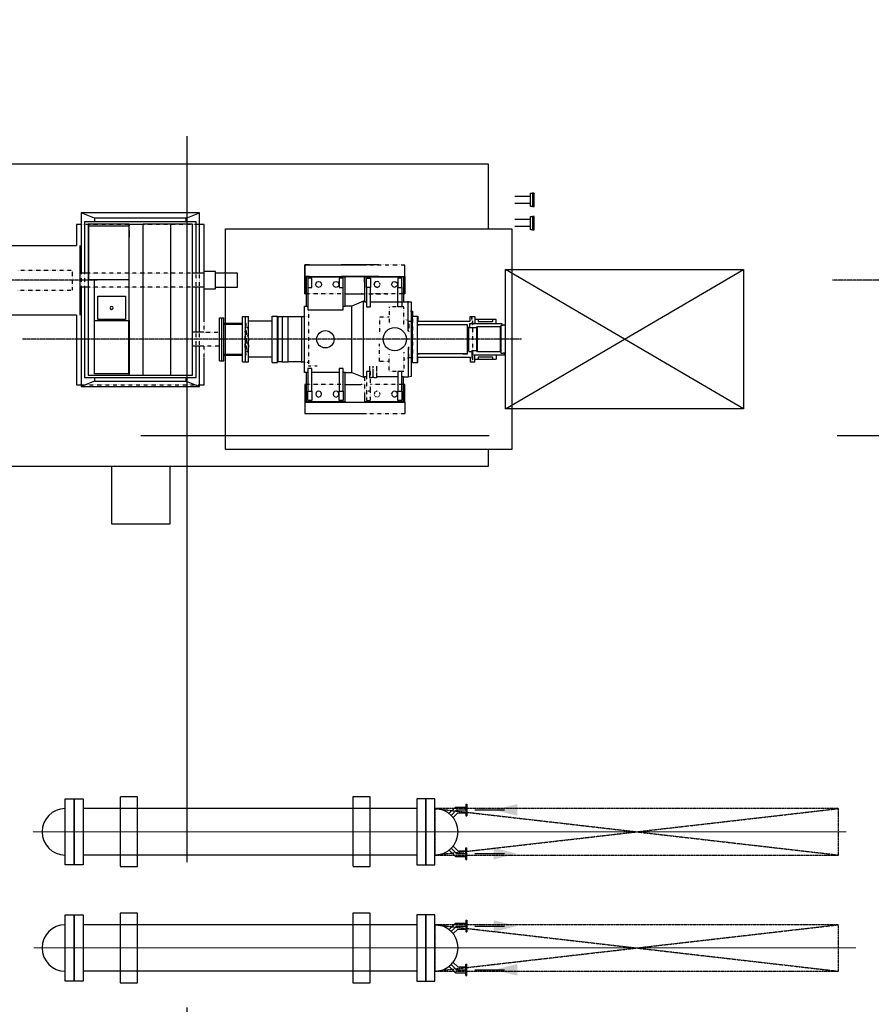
# Model space of a CAD drawing. Header units: inches. Extents: x -4968858 to -265257, y -220693 to 1871410.
# Tile 105 of 256: x -1926206 to -1918870, y 1139952 to 1148427. Entities that reach past the tile are written whole.
import ezdxf

# ---------------------------------------------------------------- set-up
doc = ezdxf.new("R2010")
doc.units = ezdxf.units.IN
doc.header["$MEASUREMENT"] = 0
for name, pattern in [('CENTER', [2, 1.25, -0.25, 0.25, -0.25]), ('CENTER2', [1.125, 0.75, -0.125, 0.125, -0.125]), ('CONTINOUS', [0]), ('GTCHAIN', [24, 16, -3.2, 1.6, -3.2]), ('GTDASH', [12, 8, -4]), ('GTDOT', [6, 1.6, -4.4]), ('HIDDEN', [0.375, 0.25, -0.125]), ('PHANTOM', [2.5, 1.25, -0.25, 0.25, -0.25, 0.25, -0.25])]:
    doc.linetypes.add(name, pattern=pattern)
for name, color, linetype in [('0-7-COL', 2, 'CENTER'), ('DIM', 2, 'Continuous'), ('EQP', 1, 'Continuous'), ('EQP0', 3, 'Continuous'), ('GRID', 8, 'Continuous'), ('grid-20m', 53, 'Continuous'), ('MECH_EQ', 6, 'Continuous'), ('PIPE RACK', 150, 'Continuous')]:
    doc.layers.add(name, color=color, linetype=linetype)
doc.layers.add('CEN', color=120, linetype='CENTER', lineweight=13)

# ---------------------------------------------------------------- blocks, each defined once
blk = doc.blocks.new('AA')
at = {"color": 0, "linetype": 'ByBlock'}
blk.add_solid([(0, 0), (-4, 1), (-4, -1)], dxfattribs=at)
blk = doc.blocks.new('BFP')
at = {"layer": '0-7-COL', "linetype": 'CENTER2', "ltscale": 2}
for p, q in [((71223.8, 128729.7), (75523.9, 128729.7)), ((63303, 128221.7), (68546.7, 128221.7)), ((74880.6, 128221.7), (76366.2, 128221.7))]:
    blk.add_line(p, q, dxfattribs=at)
at = {"layer": 'DIM', "color": 1}
blk.add_lwpolyline([(74252.8, 130321.7), (74752.8, 130321.7), (74752.8, 129821.7), (74252.8, 129821.7)], close=True, dxfattribs=at)
at = {"layer": 'DIM', "color": 1, "flags": 128}
for points in [[(79314.8, 127809.2), (81179.8, 127809.2), (81179.8, 128969.2), (79314.8, 128969.2), (79314.8, 129821.7), (71509.8, 129821.7), (71509.8, 129679.7)], [(71509.8, 127779.7), (71509.8, 127221.7), (77102.8, 127221.7), (77102.8, 127371.7), (78102.8, 127371.7), (78102.8, 127221.7), (79314.8, 127221.7), (79314.8, 127809.2)]]:
    blk.add_lwpolyline(points, dxfattribs=at)
blk.add_lwpolyline([(71308.3, 129679.7), (73774.8, 129679.7), (73774.8, 127779.7), (71308.3, 127779.7)], close=True, dxfattribs=at)
at = {"layer": 'EQP0', "linetype": 'GTDOT'}
for p, q in [((72561.1, 129369.7), (72230.8, 129369.7)), ((72230.8, 129369.7), (72230.8, 129367.5)), ((72535, 129256.7), (72525.8, 129256.7)), ((72525.8, 129256.7), (72525.8, 129176.7)), ((72446.6, 129214.2), (72443.3, 129201.7)), ((72443.3, 129201.7), (72446.6, 129189.2)), ((72455.8, 129223.4), (72446.6, 129214.2)), ((72468.3, 129226.7), (72455.8, 129223.4)), ((72455.8, 129180), (72468.3, 129176.7)), ((72480.8, 129223.4), (72468.3, 129226.7)), ((72468.3, 129176.7), (72480.8, 129180)), ((72489.8, 129214.5), (72480.8, 129223.4)), ((72480.8, 129180), (72490, 129189.2)), ((72493.3, 129201.7), (72490, 129214.2)), ((72490, 129189.2), (72493.3, 129201.7)), ((72525.8, 129176.7), (72560.8, 129176.7)), ((72525.8, 129176.7), (72525.8, 129007.8)), ((72560.8, 129176.7), (72560.8, 129229.8)), ((72560.8, 129071.9), (72560.8, 129176.7)), ((72575.8, 129079.9), (72575.8, 129221.8)), ((72240.8, 129119.7), (72525.8, 129119.7)), ((72561.1, 129119.7), (72609.1, 129119.7)), ((72744.8, 129119.7), (73079.8, 129119.7)), ((75017.8, 129122.7), (73997.8, 129122.7)), ((72238.3, 128841.7), (72238.3, 129007.7)), ((72238.3, 129007.7), (72365.3, 129007.7)), ((72365.3, 129007.7), (72365.3, 128857.1)), ((72525.8, 129007.8), (72534.8, 129007.8)), ((71642.8, 128924.7), (71642.8, 128854.7)), ((71652.8, 128854.7), (71652.8, 128924.7)), ((72365.3, 128921.2), (72447.3, 128921.2)), ((72447.3, 128921.2), (72447.3, 128768)), ((73058.8, 128959.7), (72984.8, 128959.7)), ((73058.8, 128477.7), (73058.8, 128959.7)), ((73060.3, 128928.2), (73058.8, 128931.7)), ((73063.8, 128926.7), (73060.3, 128928.2)), ((73094.8, 128926.7), (73063.8, 128926.7)), ((71642.8, 128854.7), (71642.8, 128534.7)), ((71642.8, 128854.7), (71652.8, 128854.7)), ((72164.3, 128529.7), (72164.3, 128886.7)), ((72194.3, 128886.7), (72175.3, 128886.7)), ((72238.3, 128904.9), (72194.3, 128886.7)), ((72194.3, 128886.7), (72194.3, 128791)), ((73325.8, 128861.7), (73326.8, 128861.7)), ((73326.8, 128861.7), (73326.8, 128597.7)), ((73592.8, 128834.7), (73578.8, 128834.7)), ((73578.8, 128834.7), (73578.8, 128624.7)), ((73588.7, 128830.2), (73588.7, 128827.5)), ((73596.8, 128835.7), (73592.8, 128835.7)), ((73592.8, 128835.7), (73592.8, 128623.7)), ((73601.8, 128865.7), (73596.8, 128865.7)), ((73596.8, 128865.7), (73596.8, 128833.2)), ((73596.8, 128833.2), (73601.8, 128833.2)), ((73957.7, 128889.7), (73957.7, 128789.7)), ((73578.8, 128804.7), (73574.8, 128804.7)), ((73574.8, 128797.3), (73574.8, 128804.7)), ((73574.8, 128729.7), (73574.8, 128796.9)), ((73588.7, 128766.3), (73588.7, 128758.7)), ((73601.8, 128800.7), (73603.7, 128800.7)), ((73603.7, 128800.7), (73603.7, 128658.7)), ((73825.8, 128789.7), (73961.8, 128789.7)), ((73997.8, 128789.7), (73997.8, 128669.7)), ((74027.8, 128789.7), (74027.8, 128669.7)), ((72194.3, 128572.7), (72194.3, 128668.4)), ((72447.3, 128538.2), (72447.3, 128691.4)), ((73574.8, 128729.7), (73574.8, 128654.7)), ((73574.8, 128654.7), (73578.8, 128654.7)), ((73588.7, 128700.8), (73588.7, 128693.1)), ((73603.7, 128658.7), (73601.8, 128658.7)), ((73961.8, 128669.7), (73825.8, 128669.7)), ((73957.7, 128669.7), (73957.7, 128569.7)), ((71642.8, 128604.7), (71671.8, 128604.7)), ((71652.8, 128595.7), (71652.8, 128534.7)), ((72194.3, 128572.7), (72175.3, 128572.7)), ((72238.3, 128554.5), (72194.3, 128572.7)), ((72238.3, 128617.7), (72238.3, 128451.7)), ((72365.3, 128451.7), (72365.3, 128602.3)), ((73326.8, 128597.7), (73325.8, 128597.7)), ((73592.8, 128624.7), (73578.8, 128624.7)), ((73588.7, 128632), (73588.7, 128629.3)), ((73596.8, 128623.7), (73592.8, 128623.7)), ((73601.8, 128626.2), (73596.8, 128626.2)), ((73596.8, 128626.2), (73596.8, 128593.7)), ((73596.8, 128593.7), (73601.8, 128593.7)), ((72179.8, 128486.7), (72175.3, 128486.7)), ((72365.3, 128538.2), (72447.3, 128538.2)), ((73058.8, 128527.7), (73060.3, 128531.2)), ((73060.3, 128531.2), (73063.8, 128532.7)), ((73063.8, 128532.7), (73094.8, 128532.7)), ((72238.3, 128451.7), (72365.3, 128451.7)), ((72240.8, 128339.7), (72525.8, 128339.7)), ((72575.8, 128339.7), (72372.5, 128339.7)), ((72561.1, 128339.7), (72609.1, 128339.7)), ((72744.8, 128339.7), (73079.8, 128339.7)), ((72443.3, 128257.8), (72446.6, 128270.3)), ((72446.6, 128270.2), (72443.3, 128257.7)), ((72446.6, 128245.2), (72443.3, 128257.8)), ((72443.3, 128257.7), (72446.6, 128245.2)), ((72452.8, 128276.4), (72446.6, 128270.2)), ((72446.6, 128245.2), (72452.8, 128239.1)), ((72455.8, 128236.1), (72446.6, 128245.2)), ((72455.8, 128279.4), (72468.3, 128282.7)), ((72468.3, 128232.8), (72455.8, 128236.1)), ((72468.3, 128282.7), (72480.8, 128279.4)), ((72480.8, 128236.1), (72468.3, 128232.8)), ((72480.8, 128279.4), (72490, 128270.3)), ((72489.8, 128245), (72480.8, 128236.1)), ((72490, 128270.3), (72493.3, 128257.8)), ((72493.3, 128257.8), (72490, 128245.2)), ((72525.8, 128202.8), (72525.8, 128282.7)), ((72525.8, 128282.7), (72560.8, 128282.7)), ((72560.8, 128282.7), (72560.8, 128229.6)), ((73997.8, 128281.7), (73997.8, 128161.7)), ((74027.8, 128281.7), (74027.8, 128161.7)), ((74057.8, 128281.7), (74957.8, 128281.7)), ((74987.8, 128161.7), (74987.8, 128281.7)), ((75017.8, 128161.7), (75017.8, 128281.7)), ((75570.1, 128306.7), (75091.6, 128306.7)), ((75091.6, 128306.7), (75091.6, 128136.7)), ((72535, 128202.8), (72525.8, 128202.8)), ((74057.8, 128161.7), (74957.8, 128161.7)), ((72561.1, 128089.7), (72230.8, 128089.7)), ((75091.6, 128136.7), (75570.1, 128136.7)), ((73997.8, 127742.7), (75017.8, 127742.7))]:
    blk.add_line(p, q, dxfattribs=at)
at = {"layer": 'EQP0'}
for p, q in [((72230.8, 129269.7), (72230.8, 129367.5)), ((73090.8, 129369.7), (72561.1, 129369.7)), ((73090.8, 129269.7), (73090.8, 129369.7)), ((72561.1, 129269.7), (72230.8, 129269.7)), ((72230.8, 129269.7), (72230.8, 129119.7)), ((72561.1, 129266.7), (72240.8, 129266.7)), ((72240.8, 129266.7), (72240.8, 129051.8)), ((72255.8, 129176.7), (72255.8, 129256.7)), ((72255.8, 129256.7), (72290.8, 129256.7)), ((72290.8, 129256.7), (72290.8, 129176.7)), ((72560.8, 129256.7), (72535, 129256.7)), ((72560.8, 129229.8), (72560.8, 129256.7)), ((73090.8, 129269.7), (72561.1, 129269.7)), ((72575.8, 129266.7), (72561.1, 129266.7)), ((72575.8, 129221.8), (72575.8, 129266.7)), ((73079.8, 129266.7), (72744.8, 129266.7)), ((72744.8, 129266.7), (72744.8, 129014.7)), ((72759.8, 129176.7), (72759.8, 129256.7)), ((72759.8, 129256.7), (72794.8, 129256.7)), ((72794.8, 129256.7), (72794.8, 129176.7)), ((73029.8, 129176.7), (73029.8, 129256.7)), ((73029.8, 129256.7), (73064.8, 129256.7)), ((73064.8, 129256.7), (73064.8, 129176.7)), ((73079.8, 129014.7), (73079.8, 129266.7)), ((73090.8, 129119.7), (73090.8, 129269.7)), ((72290.8, 129176.7), (72255.8, 129176.7)), ((72255.8, 129176.7), (72255.8, 129007.8)), ((72290.8, 129007.8), (72290.8, 129176.7)), ((72296.6, 129214.1), (72293.3, 129201.7)), ((72293.3, 129201.7), (72293.3, 129201.7)), ((72293.3, 129201.7), (72293.3, 129201.7)), ((72293.3, 129201.7), (72293.3, 129201.7)), ((72293.3, 129201.7), (72293.3, 129201.7)), ((72293.3, 129201.7), (72293.3, 129201.7)), ((72293.3, 129201.7), (72293.3, 129201.7)), ((72293.3, 129201.7), (72296.6, 129189.3)), ((72305.9, 129223.5), (72296.6, 129214.1)), ((72296.6, 129189.3), (72305.9, 129180)), ((72318.3, 129226.7), (72305.9, 129223.5)), ((72305.9, 129180), (72318.3, 129176.7)), ((72330.7, 129223.5), (72318.3, 129226.7)), ((72318.3, 129176.7), (72330.7, 129180)), ((72340.1, 129214.1), (72330.7, 129223.5)), ((72330.7, 129180), (72340.1, 129189.3)), ((72343.3, 129201.7), (72340.1, 129214.1)), ((72340.1, 129189.3), (72343.3, 129201.7)), ((72794.8, 129176.7), (72759.8, 129176.7)), ((72759.8, 129176.7), (72759.8, 128981.7)), ((72794.8, 128981.7), (72794.8, 129176.7)), ((72800.6, 129214.1), (72797.3, 129201.7)), ((72797.3, 129201.7), (72797.3, 129201.7)), ((72797.3, 129201.7), (72797.3, 129201.7)), ((72797.3, 129201.7), (72797.3, 129201.7)), ((72797.3, 129201.7), (72797.3, 129201.7)), ((72797.3, 129201.7), (72797.3, 129201.7)), ((72797.3, 129201.7), (72797.3, 129201.7)), ((72797.3, 129201.7), (72800.6, 129189.3)), ((72809.9, 129223.5), (72800.6, 129214.1)), ((72800.6, 129189.3), (72809.9, 129180)), ((72822.3, 129226.7), (72809.9, 129223.5)), ((72809.9, 129180), (72822.3, 129176.7)), ((72834.7, 129223.5), (72822.3, 129226.7)), ((72822.3, 129176.7), (72834.7, 129180)), ((72844.1, 129214.1), (72834.7, 129223.5)), ((72834.7, 129180), (72844.1, 129189.3)), ((72847.3, 129201.7), (72844.1, 129214.1)), ((72844.1, 129189.3), (72847.3, 129201.7)), ((72950.6, 129214.1), (72947.3, 129201.7)), ((72947.3, 129201.7), (72947.3, 129201.7)), ((72947.3, 129201.7), (72947.3, 129201.7)), ((72947.3, 129201.7), (72947.3, 129201.7)), ((72947.3, 129201.7), (72947.3, 129201.7)), ((72947.3, 129201.7), (72947.3, 129201.7)), ((72947.3, 129201.7), (72947.3, 129201.7)), ((72947.3, 129201.7), (72950.6, 129189.3)), ((72959.9, 129223.5), (72950.6, 129214.1)), ((72950.6, 129189.3), (72959.9, 129180)), ((72972.3, 129226.7), (72959.9, 129223.5)), ((72959.9, 129180), (72972.3, 129176.7)), ((72984.7, 129223.5), (72972.3, 129226.7)), ((72972.3, 129176.7), (72984.7, 129180)), ((72994.1, 129214.1), (72984.7, 129223.5)), ((72984.7, 129180), (72994.1, 129189.3)), ((72997.3, 129201.7), (72994.1, 129214.1)), ((72994.1, 129189.3), (72997.3, 129201.7)), ((73064.8, 129176.7), (73029.8, 129176.7)), ((73029.8, 129176.7), (73029.8, 128981.7)), ((73064.8, 128981.7), (73064.8, 129176.7)), ((72230.8, 129119.7), (72240.8, 129119.7)), ((72575.8, 129051.8), (72575.8, 129079.9)), ((72744.8, 129119.7), (72609.1, 129119.7)), ((73079.8, 129119.7), (73090.8, 129119.7)), ((73997.8, 129122.7), (73957.7, 129122.7)), ((73957.7, 129122.7), (73957.7, 128889.7)), ((75017.8, 129137.2), (73997.8, 129137.2)), ((73997.8, 129137.2), (73997.8, 128789.7)), ((74112.8, 129090.7), (73997.8, 129137.2)), ((74902.7, 129090.7), (74112.8, 129090.7)), ((74112.8, 129090.7), (74112.8, 129059.7)), ((74902.7, 129090.7), (75017.8, 129137.2)), ((74902.7, 129059.7), (74902.7, 129090.7)), ((75017.8, 128281.7), (75017.8, 129137.2)), ((75057.8, 129122.7), (75017.8, 129122.7)), ((75057.8, 128521.7), (75057.8, 129122.7)), ((72175.3, 129050.7), (72200.3, 129056.7)), ((72175.3, 128408.7), (72175.3, 129050.7)), ((72200.3, 128800.8), (72200.3, 129056.7)), ((72200.3, 129056.7), (72240.8, 129056.7)), ((72240.8, 129051.8), (72255.8, 129051.8)), ((72255.8, 129007.8), (72290.8, 129007.8)), ((72290.8, 129051.8), (72474.8, 129051.8)), ((72534.8, 129007.8), (72560.8, 129007.8)), ((72560.8, 129007.8), (72560.8, 129071.9)), ((72560.8, 129051.8), (72575.8, 129051.8)), ((72575.8, 129056.7), (72585.3, 129056.7)), ((72685.3, 129014.7), (72585.3, 129056.7)), ((72585.3, 129056.7), (72585.3, 128402.7)), ((72685.3, 129014.7), (72685.3, 128444.7)), ((72744.8, 129014.7), (72685.3, 129014.7)), ((72744.8, 129014.7), (72759.8, 129014.7)), ((72794.8, 129014.7), (73029.8, 129014.7)), ((73064.8, 129014.7), (73079.8, 129014.7)), ((73079.8, 129014.7), (73094.8, 129014.7)), ((73094.8, 129014.7), (73094.8, 128444.7)), ((74987.8, 129059.7), (74027.8, 129059.7)), ((74027.8, 129059.7), (74027.8, 128789.7)), ((74247.8, 129039.7), (74057.8, 129039.7)), ((74057.8, 129039.7), (74057.8, 127739.7)), ((74247.8, 127739.7), (74247.8, 129039.7)), ((74484.8, 129039.7), (74247.8, 129039.7)), ((74603.8, 129039.7), (74484.8, 129039.7)), ((74484.8, 129039.7), (74484.8, 127739.7)), ((74603.8, 128569.2), (74603.8, 129039.7)), ((74957.8, 129039.7), (74603.8, 129039.7)), ((74606.3, 129039.7), (74606.3, 129040.7)), ((74606.3, 129040.7), (74906.3, 129040.7)), ((74606.3, 129028.6), (74906.3, 129028.6)), ((74606.3, 129028.6), (74606.3, 128569.2)), ((74906.3, 129040.7), (74906.3, 129039.7)), ((74906.3, 128569.2), (74906.3, 129028.6)), ((74957.8, 127739.7), (74957.8, 129039.7)), ((74987.8, 128281.7), (74987.8, 129059.7)), ((71652.8, 128924.7), (71627.8, 128924.7)), ((71627.8, 128924.7), (71627.8, 128863.7)), ((71667.8, 128924.7), (71642.8, 128924.7)), ((71667.8, 128884.7), (71667.8, 128924.7)), ((72164.3, 128929.7), (72118.3, 128929.7)), ((72118.3, 128929.7), (72118.3, 128884.7)), ((72120.3, 128929.7), (72120.3, 128529.7)), ((72164.3, 128929.7), (72164.3, 128529.7)), ((72759.8, 128981.7), (72794.8, 128981.7)), ((73029.8, 128981.7), (73064.8, 128981.7)), ((73094.8, 128926.7), (73117.8, 128926.7)), ((73121.3, 128923.2), (73117.8, 128926.7)), ((73117.8, 128926.7), (73117.8, 128532.7)), ((73124.9, 128921.7), (73121.3, 128923.2)), ((73230.8, 128921.7), (73124.9, 128921.7)), ((73234.3, 128923.2), (73230.8, 128921.7)), ((73237.8, 128926.7), (73234.3, 128923.2)), ((73237.8, 128532.7), (73237.8, 128926.7)), ((73237.8, 128926.7), (73283.8, 128926.7)), ((73283.8, 128926.7), (73283.8, 128532.7)), ((73283.8, 128926.7), (73284.8, 128924.7)), ((73284.8, 128534.7), (73284.8, 128924.7)), ((73284.8, 128924.7), (73320.8, 128924.7)), ((73320.8, 128924.7), (73320.8, 128534.7)), ((73371.8, 128929.7), (73325.8, 128929.7)), ((73325.8, 128929.7), (73325.8, 128529.7)), ((73371.8, 128929.7), (73372.8, 128929.7)), ((73372.8, 128929.7), (73372.8, 128529.7)), ((73601.8, 128924.7), (73576.7, 128924.7)), ((73576.7, 128924.7), (73576.7, 128534.7)), ((73601.8, 128924.7), (73601.8, 128534.7)), ((73626.8, 128924.7), (73601.8, 128924.7)), ((73601.8, 128924.7), (73601.8, 128534.7)), ((73626.8, 128924.7), (73626.8, 128534.7)), ((73806.8, 128914.7), (73787.7, 128914.7)), ((73787.7, 128914.7), (73787.7, 128544.7)), ((73806.8, 128914.7), (73806.8, 128544.7)), ((73825.8, 128914.7), (73806.8, 128914.7)), ((73806.8, 128914.7), (73806.8, 128544.7)), ((73825.8, 128914.7), (73825.8, 128544.7)), ((71371.8, 128851.7), (71363.8, 128851.7)), ((71363.8, 128851.7), (71363.8, 128607.7)), ((71651.8, 128863.7), (71371.8, 128863.7)), ((71371.8, 128863.7), (71371.8, 128848.2)), ((71371.8, 128848.2), (71382.3, 128848.2)), ((71402.3, 128848.2), (71382.3, 128848.2)), ((71402.3, 128611.2), (71402.3, 128848.2)), ((71402.3, 128840.2), (71404.8, 128839.2)), ((71404.8, 128839.2), (71602.8, 128838.7)), ((71404.8, 128839.2), (71404.8, 128620.2)), ((71627.8, 128899.7), (71441.8, 128899.7)), ((71441.8, 128863.7), (71441.8, 128899.7)), ((71472.8, 128899.7), (71472.8, 128883.7)), ((71472.8, 128883.7), (71596.8, 128883.7)), ((71596.8, 128883.7), (71596.8, 128899.7)), ((71602.8, 128838.7), (71609.8, 128830.2)), ((71602.8, 128838.7), (71602.8, 128620.7)), ((71609.8, 128830.2), (71651.8, 128830.2)), ((71609.8, 128830.2), (71609.8, 128629.2)), ((71651.8, 128830.2), (71651.8, 128863.7)), ((71651.8, 128833.7), (71658.8, 128833.7)), ((71652.8, 128835.7), (71652.8, 128854.7)), ((71658.8, 128835.7), (71652.8, 128835.7)), ((71658.8, 128833.7), (71658.8, 128835.7)), ((71677.8, 128833.7), (71658.8, 128833.7)), ((72120.3, 128884.7), (71667.8, 128884.7)), ((71677.8, 128833.7), (71677.8, 128625.7)), ((71730.1, 128854.7), (71690.8, 128854.7)), ((71690.8, 128854.7), (71690.8, 128604.7)), ((71690.8, 128854.7), (72120.3, 128854.7)), ((72118.3, 128884.7), (72105.1, 128884.7)), ((72105.1, 128854.7), (72120.3, 128854.7)), ((72120.3, 128854.7), (72105.1, 128854.7)), ((72175.3, 128886.7), (72164.3, 128886.7)), ((73325.8, 128861.7), (73320.8, 128861.7)), ((73372.8, 128884.7), (73576.7, 128884.7)), ((73786.8, 128865.7), (73626.8, 128865.7)), ((73786.8, 128857.2), (73626.8, 128857.2)), ((73786.8, 128857.2), (73786.8, 128865.7)), ((73786.8, 128859.7), (73787.7, 128859.7)), ((71679.8, 128804.7), (71677.8, 128804.7)), ((71679.8, 128804.7), (71679.8, 128654.7)), ((71688.3, 128800.7), (71685.8, 128800.7)), ((71685.8, 128800.7), (71685.8, 128658.7)), ((71690.8, 128798.4), (71688.3, 128800.7)), ((71688.3, 128800.7), (71688.3, 128658.7)), ((73961.8, 128789.7), (74057.8, 128789.7)), ((71677.8, 128654.7), (71679.8, 128654.7)), ((71685.8, 128658.7), (71688.3, 128658.7)), ((71688.3, 128658.7), (71690.8, 128661)), ((72200.3, 128658.6), (72200.3, 128402.7)), ((73961.8, 128669.7), (74057.8, 128669.7)), ((73997.8, 128669.7), (73997.8, 128281.7)), ((74027.8, 128669.7), (74027.8, 128281.7)), ((71363.8, 128607.7), (71382.3, 128607.7)), ((71391.8, 128607.7), (71382.3, 128607.7)), ((71391.8, 128611.2), (71402.3, 128611.2)), ((71391.8, 128611.2), (71391.8, 128595.7)), ((71391.8, 128595.7), (71671.8, 128595.7)), ((71404.8, 128620.2), (71402.3, 128619.2)), ((71602.8, 128620.7), (71404.8, 128620.2)), ((71441.8, 128595.7), (71441.8, 128559.7)), ((71596.8, 128575.7), (71472.8, 128575.7)), ((71472.8, 128575.7), (71472.8, 128559.7)), ((71596.8, 128559.7), (71596.8, 128575.7)), ((71609.8, 128629.2), (71602.8, 128620.7)), ((71671.8, 128629.2), (71609.8, 128629.2)), ((71627.8, 128534.7), (71627.8, 128595.7)), ((72120.3, 128574.7), (71667.8, 128574.7)), ((71667.8, 128574.7), (71667.8, 128534.7)), ((71671.8, 128595.7), (71671.8, 128629.2)), ((71671.8, 128625.7), (71677.8, 128625.7)), ((71690.8, 128604.7), (71730.1, 128604.7)), ((71690.8, 128604.7), (72120.3, 128604.7)), ((72105.1, 128604.7), (72120.3, 128604.7)), ((72120.3, 128604.7), (72105.1, 128604.7)), ((72118.3, 128574.7), (72105.1, 128574.7)), ((72118.3, 128529.7), (72118.3, 128574.7)), ((72175.3, 128572.7), (72164.3, 128572.7)), ((73320.8, 128597.7), (73325.8, 128597.7)), ((73372.8, 128574.7), (73576.7, 128574.7)), ((73626.8, 128602.2), (73786.8, 128602.2)), ((73626.8, 128593.7), (73786.8, 128593.7)), ((73786.8, 128593.7), (73786.8, 128602.2)), ((73786.8, 128599.7), (73787.7, 128599.7)), ((71441.8, 128559.7), (71627.8, 128559.7)), ((71652.8, 128534.7), (71627.8, 128534.7)), ((71667.8, 128534.7), (71642.8, 128534.7)), ((72164.3, 128529.7), (72118.3, 128529.7)), ((72164.3, 128486.7), (72164.3, 128529.7)), ((72175.3, 128486.7), (72164.3, 128486.7)), ((73117.8, 128532.7), (73094.8, 128532.7)), ((73117.8, 128532.7), (73121.3, 128536.2)), ((73121.3, 128536.2), (73124.9, 128537.7)), ((73124.9, 128537.7), (73230.8, 128537.7)), ((73230.8, 128537.7), (73234.3, 128536.2)), ((73234.3, 128536.2), (73237.8, 128532.7)), ((73283.8, 128532.7), (73237.8, 128532.7)), ((73284.8, 128534.7), (73283.8, 128532.7)), ((73320.8, 128534.7), (73284.8, 128534.7)), ((73371.8, 128529.7), (73325.8, 128529.7)), ((73372.8, 128529.7), (73371.8, 128529.7)), ((73601.8, 128534.7), (73576.7, 128534.7)), ((73626.8, 128534.7), (73601.8, 128534.7)), ((73806.8, 128544.7), (73787.7, 128544.7)), ((73825.8, 128544.7), (73806.8, 128544.7)), ((73957.7, 128569.7), (73957.7, 128296.7)), ((74906.3, 128569.2), (74603.8, 128569.2)), ((74603.8, 128569.2), (74604.2, 128214.2)), ((74906.3, 128568.7), (74606.3, 128569.2)), ((74636.5, 128359.7), (74636.5, 128559.7)), ((74636.5, 128559.7), (74873.5, 128559.7)), ((74873.5, 128559.7), (74873.5, 128359.7)), ((74906.3, 128568.7), (74906.3, 128569.2)), ((74906.3, 128214.7), (74906.3, 128568.7)), ((75029.7, 127921.7), (75029.7, 128521.7)), ((75057.8, 128521.7), (76188.2, 128521.7)), ((72179.8, 128407.6), (72175.3, 128408.7)), ((72525.8, 128407.6), (72175.3, 128407.6)), ((72240.8, 128192.7), (72240.8, 128407.6)), ((72255.8, 128282.7), (72255.8, 128451.6)), ((72255.8, 128282.7), (72255.8, 128451.6)), ((72255.8, 128451.6), (72290.8, 128451.6)), ((72290.8, 128451.6), (72290.8, 128282.7)), ((72560.8, 128451.6), (72525.8, 128451.6)), ((72525.8, 128451.6), (72525.8, 128282.7)), ((72560.8, 128282.7), (72560.8, 128451.6)), ((72575.8, 128407.6), (72560.8, 128407.6)), ((72575.8, 128192.7), (72575.8, 128407.6)), ((72575.8, 128402.7), (72585.3, 128402.7)), ((72585.3, 128402.7), (72685.3, 128444.7)), ((72685.3, 128444.7), (72744.8, 128444.7)), ((72759.8, 128444.7), (72744.8, 128444.7)), ((72744.8, 128444.7), (72744.8, 128192.7)), ((73064.8, 128477.7), (72759.8, 128477.7)), ((72759.8, 128477.7), (72759.8, 128282.7)), ((73064.8, 128477.7), (73050.3, 128477.7)), ((73064.8, 128282.7), (73064.8, 128477.7)), ((73079.8, 128444.7), (73064.8, 128444.7)), ((73079.8, 128192.7), (73079.8, 128444.7)), ((73094.8, 128444.7), (73079.8, 128444.7)), ((74746.1, 128468.5), (74742.5, 128459.7)), ((74742.5, 128459.7), (74746.1, 128450.9)), ((74755, 128472.2), (74746.1, 128468.5)), ((74746.1, 128450.9), (74755, 128447.2)), ((74763.8, 128468.5), (74755, 128472.2)), ((74755, 128447.2), (74763.8, 128450.9)), ((74767.5, 128459.7), (74763.8, 128468.5)), ((74763.8, 128450.9), (74767.5, 128459.7)), ((72230.8, 128189.7), (72230.8, 128339.7)), ((72230.8, 128339.7), (72240.8, 128339.7)), ((72744.8, 128339.7), (72575.8, 128339.7)), ((72744.8, 128339.7), (72609.1, 128339.7)), ((73090.8, 128339.7), (73079.8, 128339.7)), ((73079.8, 128339.7), (73090.8, 128339.7)), ((73090.8, 128189.7), (73090.8, 128339.7)), ((73090.8, 128339.7), (73090.8, 128189.7)), ((74873.5, 128359.7), (74636.5, 128359.7)), ((72255.8, 128282.7), (72255.8, 128202.8)), ((72290.8, 128282.7), (72255.8, 128282.7)), ((72255.8, 128282.7), (72255.8, 128202.7)), ((72290.8, 128282.7), (72255.8, 128282.7)), ((72290.8, 128202.8), (72290.8, 128282.7)), ((72290.8, 128202.7), (72290.8, 128282.7)), ((72293.3, 128257.8), (72296.6, 128270.1)), ((72293.3, 128257.7), (72296.6, 128270.1)), ((72296.6, 128245.4), (72293.3, 128257.8)), ((72293.3, 128257.8), (72293.3, 128257.8)), ((72293.3, 128257.8), (72293.3, 128257.8)), ((72293.3, 128257.8), (72293.3, 128257.8)), ((72293.3, 128257.8), (72293.3, 128257.8)), ((72293.3, 128257.8), (72293.3, 128257.8)), ((72293.3, 128257.8), (72293.3, 128257.8)), ((72296.6, 128245.3), (72293.3, 128257.7)), ((72293.3, 128257.7), (72293.3, 128257.7)), ((72293.3, 128257.7), (72293.3, 128257.7)), ((72293.3, 128257.7), (72293.3, 128257.7)), ((72293.3, 128257.7), (72293.3, 128257.7)), ((72293.3, 128257.7), (72293.3, 128257.7)), ((72293.3, 128257.7), (72293.3, 128257.7)), ((72296.6, 128270.1), (72305.9, 128279.5)), ((72296.6, 128270.1), (72305.9, 128279.4)), ((72305.9, 128236), (72296.6, 128245.4)), ((72305.9, 128235.9), (72296.6, 128245.3)), ((72305.9, 128279.5), (72318.3, 128282.7)), ((72305.9, 128279.4), (72318.3, 128282.7)), ((72318.3, 128232.8), (72305.9, 128236)), ((72318.3, 128232.7), (72305.9, 128235.9)), ((72318.3, 128282.7), (72330.7, 128279.5)), ((72330.7, 128236), (72318.3, 128232.8)), ((72330.7, 128279.5), (72340.1, 128270.1)), ((72340.1, 128245.4), (72330.7, 128236)), ((72340.1, 128270.1), (72343.3, 128257.8)), ((72343.3, 128257.8), (72340.1, 128245.4)), ((72455.8, 128279.4), (72452.8, 128276.4)), ((72452.8, 128239.1), (72455.8, 128236.1)), ((72468.3, 128282.7), (72455.8, 128279.4)), ((72455.8, 128236.1), (72468.3, 128232.7)), ((72480.8, 128279.4), (72468.3, 128282.7)), ((72468.3, 128232.7), (72480.8, 128236.1)), ((72490, 128270.2), (72480.8, 128279.4)), ((72480.8, 128236.1), (72490, 128245.2)), ((72493.3, 128257.7), (72490, 128270.2)), ((72490, 128245.2), (72493.3, 128257.7)), ((72525.8, 128202.7), (72525.8, 128282.7)), ((72525.8, 128282.7), (72560.8, 128282.7)), ((72560.8, 128282.7), (72560.8, 128202.7)), ((72575.8, 128237.7), (72575.8, 128192.7)), ((72777.3, 128282.7), (72759.8, 128282.7)), ((72759.8, 128282.7), (72759.8, 128202.7)), ((72759.8, 128282.7), (72759.8, 128202.8)), ((72794.8, 128282.7), (72759.8, 128282.7)), ((72794.8, 128202.8), (72794.8, 128282.7)), ((72797.3, 128257.8), (72800.6, 128270.1)), ((72800.6, 128245.4), (72797.3, 128257.8)), ((72797.3, 128257.8), (72797.3, 128257.8)), ((72797.3, 128257.8), (72797.3, 128257.8)), ((72797.3, 128257.8), (72797.3, 128257.8)), ((72797.3, 128257.8), (72797.3, 128257.8)), ((72797.3, 128257.8), (72797.3, 128257.8)), ((72797.3, 128257.8), (72797.3, 128257.8)), ((72800.6, 128270.1), (72809.9, 128279.5)), ((72809.9, 128236), (72800.6, 128245.4)), ((72809.9, 128279.5), (72822.3, 128282.7)), ((72822.3, 128232.8), (72809.9, 128236)), ((72822.3, 128282.7), (72834.7, 128279.5)), ((72834.7, 128236), (72822.3, 128232.8)), ((72834.7, 128279.5), (72844.1, 128270.1)), ((72844.1, 128245.4), (72834.7, 128236)), ((72844.1, 128270.1), (72847.3, 128257.8)), ((72847.3, 128257.8), (72844.1, 128245.4)), ((72947.3, 128257.8), (72950.6, 128270.1)), ((72950.6, 128245.4), (72947.3, 128257.8)), ((72947.3, 128257.8), (72947.3, 128257.8)), ((72947.3, 128257.8), (72947.3, 128257.8)), ((72947.3, 128257.8), (72947.3, 128257.8)), ((72947.3, 128257.8), (72947.3, 128257.8)), ((72947.3, 128257.8), (72947.3, 128257.8)), ((72947.3, 128257.8), (72947.3, 128257.8)), ((72950.6, 128270.1), (72959.9, 128279.5)), ((72959.9, 128236), (72950.6, 128245.4)), ((72959.9, 128279.5), (72972.3, 128282.7)), ((72972.3, 128232.8), (72959.9, 128236)), ((72972.3, 128282.7), (72984.7, 128279.5)), ((72984.7, 128236), (72972.3, 128232.8)), ((72984.7, 128279.5), (72994.1, 128270.1)), ((72994.1, 128245.4), (72984.7, 128236)), ((72994.1, 128270.1), (72997.3, 128257.8)), ((72997.3, 128257.8), (72994.1, 128245.4)), ((73029.8, 128282.7), (73029.8, 128202.8)), ((73064.8, 128282.7), (73029.8, 128282.7)), ((73064.8, 128282.7), (73050.3, 128282.7)), ((73064.8, 128202.7), (73064.8, 128282.7)), ((73064.8, 128202.8), (73064.8, 128282.7)), ((73861.7, 128281.7), (73671.8, 128281.7)), ((73671.8, 128281.7), (73671.8, 128161.7)), ((73961.8, 128296.7), (73861.7, 128296.7)), ((73861.7, 128296.7), (73861.7, 128146.7)), ((73961.8, 128146.7), (73961.8, 128296.7)), ((73961.8, 128281.7), (74057.8, 128281.7)), ((74957.8, 128281.7), (75029.7, 128281.7)), ((72561.1, 128189.7), (72230.8, 128189.7)), ((72230.8, 128189.7), (72230.8, 128091.9)), ((72561.1, 128192.7), (72240.8, 128192.7)), ((72255.8, 128202.8), (72290.8, 128202.8)), ((72255.8, 128202.7), (72290.8, 128202.7)), ((72452.8, 128192.7), (72575.8, 128192.7)), ((72452.8, 128189.7), (72777.3, 128189.7)), ((72560.8, 128202.7), (72525.8, 128202.7)), ((72560.8, 128202.8), (72535, 128202.8)), ((72560.8, 128229.6), (72560.8, 128202.8)), ((72575.8, 128192.7), (72561.1, 128192.7)), ((73090.8, 128189.7), (72561.1, 128189.7)), ((72744.8, 128192.7), (72777.3, 128192.7)), ((73079.8, 128192.7), (72744.8, 128192.7)), ((72759.8, 128202.8), (72794.8, 128202.8)), ((72759.8, 128202.7), (72777.3, 128202.7)), ((73029.8, 128202.8), (73064.8, 128202.8)), ((73050.3, 128202.7), (73064.8, 128202.7)), ((73050.3, 128192.7), (73079.8, 128192.7)), ((73050.3, 128189.7), (73090.8, 128189.7)), ((73090.8, 128089.7), (73090.8, 128189.7)), ((73090.8, 128189.7), (73090.8, 128089.7)), ((73671.8, 128161.7), (73861.7, 128161.7)), ((73861.7, 128146.7), (73961.8, 128146.7)), ((73957.7, 128146.7), (73957.7, 127742.7)), ((73961.8, 128161.7), (74057.8, 128161.7)), ((73997.8, 128161.7), (73997.8, 127642.2)), ((74027.8, 128161.7), (74027.8, 127719.7)), ((74954.3, 128214.7), (74604.2, 128214.7)), ((74604.2, 128214.7), (74604.2, 127851.3)), ((74954.3, 127754.6), (74954.3, 128214.7)), ((74957.8, 128161.7), (75029.7, 128161.7)), ((74987.8, 127719.7), (74987.8, 128161.7)), ((75017.8, 127642.2), (75017.8, 128161.7)), ((72452.8, 128089.7), (72777.3, 128089.7)), ((73090.8, 128089.7), (72561.1, 128089.7)), ((73050.3, 128089.7), (73090.8, 128089.7)), ((76188.2, 127921.7), (75057.8, 127921.7)), ((75057.8, 127742.7), (75057.8, 127921.7)), ((74604.2, 127851.3), (74603.8, 127739.7)), ((74604.2, 127794.2), (74604.2, 127851.3)), ((71146.3, 127759.9), (71281.3, 127759.9)), ((73957.7, 127742.7), (73997.8, 127742.7)), ((74057.8, 127739.7), (74247.8, 127739.7)), ((74247.8, 127739.7), (74484.8, 127739.7)), ((74603.8, 127739.7), (74484.8, 127739.7)), ((74603.8, 127739.7), (74604.2, 127754.6)), ((74603.8, 127739.7), (74957.8, 127739.7)), ((74954.3, 127754.6), (74604.2, 127754.6)), ((75017.8, 127742.7), (75057.8, 127742.7)), ((71146.3, 127699.6), (71281.3, 127699.6)), ((74112.8, 127688.7), (73997.8, 127642.2)), ((73997.8, 127642.2), (75017.8, 127642.2)), ((74027.8, 127719.7), (74987.8, 127719.7)), ((74112.8, 127719.7), (74112.8, 127688.7)), ((74112.8, 127688.7), (74902.7, 127688.7)), ((74902.7, 127688.7), (74902.7, 127719.7)), ((74902.7, 127688.7), (75017.8, 127642.2)), ((71146.3, 127559.9), (71281.3, 127559.9)), ((71146.3, 127499.6), (71281.3, 127499.6))]:
    blk.add_line(p, q, dxfattribs=at)
at = {"layer": 'EQP0', "linetype": 'GTDASH'}
for p, q in [((72473.3, 129063.3), (72504.8, 129058.9)), ((72474.8, 128961), (72474.8, 129063.1)), ((72504.8, 129058.9), (72536.4, 129063.3)), ((72534.8, 128961), (72534.8, 129063.1))]:
    blk.add_line(p, q, dxfattribs=at)
at = {"layer": 'EQP0', "linetype": 'GTCHAIN'}
blk.add_line((72504.8, 128961), (72504.8, 129060), dxfattribs=at)
at = {"layer": 'EQP0'}
for points in [[(71131.3, 127786.9), (71116.3, 127786.9), (71116.3, 127672.6), (71131.3, 127672.6)], [(71131.3, 127786.9), (71146.3, 127786.9), (71146.3, 127672.6), (71131.3, 127672.6)], [(71131.3, 127586.9), (71116.3, 127586.9), (71116.3, 127472.6), (71131.3, 127472.6)], [(71131.3, 127586.9), (71146.3, 127586.9), (71146.3, 127472.6), (71131.3, 127472.6)]]:
    blk.add_lwpolyline(points, close=True, dxfattribs=at)
for centre, radius in [((72316.3, 128729.7), 100), ((72913.8, 128729.7), 75)]:
    blk.add_circle(centre, radius, dxfattribs=at)
at = {"layer": 'GRID'}
for p, q in [((69313.8, 129329.7), (71363.8, 128129.7)), ((71363.8, 129329.7), (69313.8, 128129.7))]:
    blk.add_line(p, q, dxfattribs=at)
blk.add_lwpolyline([(69313.8, 129329.7), (71363.8, 129329.7), (71363.8, 128129.7), (69313.8, 128129.7)], close=True, dxfattribs=at)
blk = doc.blocks.new('TG')
at = {"layer": 'CEN'}
for p, q in [((596014.9, 144958), (596014.9, 152037.5)), ((595014.9, 151953.6), (595014.9, 144948.3))]:
    blk.add_line(p, q, dxfattribs=at)
at = {"layer": 'GRID'}
for p, q in [((594826.7, 148599.4), (594826.7, 148678.3)), ((595203.1, 148599.4), (595203.1, 148678.3)), ((595826.7, 148599.4), (595826.7, 148678.3)), ((596203.1, 148599.4), (596203.1, 148678.3)), ((594873.5, 148552.5), (594826.7, 148599.4)), ((595156.3, 148552.5), (595203.1, 148599.4)), ((595873.5, 148552.5), (595826.7, 148599.4)), ((596156.3, 148552.5), (596203.1, 148599.4))]:
    blk.add_line(p, q, dxfattribs=at)
at = {"layer": 'GRID', "linetype": 'CENTER', "ltscale": 5000}
blk.add_line((559026.5, 146276.2), (599026.2, 146276.2), dxfattribs=at)
at = {"layer": 'MECH_EQ', "color": 9, "linetype": 'PHANTOM'}
for p, q in [((595214.9, 148411.1), (594814.9, 151888.3)), ((594814.9, 148411.1), (595214.9, 151888.3)), ((596214.9, 148411.1), (595814.9, 151888.3)), ((595814.9, 148411.1), (596214.9, 151888.3))]:
    blk.add_line(p, q, dxfattribs=at)
at = {"layer": 'MECH_EQ'}
for p, q in [((594776.7, 148678.3), (594776.7, 148688.3)), ((594776.7, 148688.3), (594876.7, 148688.3)), ((594776.7, 148678.3), (594876.7, 148678.3)), ((594801.7, 148589), (594801.7, 148678.3)), ((594851.7, 148609.7), (594851.7, 148678.3)), ((594876.7, 148678.3), (594876.7, 148688.3)), ((595253.1, 148688.3), (595153.1, 148688.3)), ((595153.1, 148678.3), (595153.1, 148688.3)), ((595253.1, 148678.3), (595153.1, 148678.3)), ((595178.1, 148609.7), (595178.1, 148678.3)), ((595228.1, 148589), (595228.1, 148678.3)), ((595253.1, 148678.3), (595253.1, 148688.3)), ((595776.7, 148688.3), (595876.7, 148688.3)), ((595776.7, 148678.3), (595776.7, 148688.3)), ((595776.7, 148678.3), (595876.7, 148678.3)), ((595801.7, 148589), (595801.7, 148678.3)), ((595851.7, 148609.7), (595851.7, 148678.3)), ((595876.7, 148678.3), (595876.7, 148688.3)), ((596253.1, 148688.3), (596153.1, 148688.3)), ((596153.1, 148678.3), (596153.1, 148688.3)), ((596253.1, 148678.3), (596153.1, 148678.3)), ((596178.1, 148609.7), (596178.1, 148678.3)), ((596228.1, 148589), (596228.1, 148678.3)), ((596253.1, 148678.3), (596253.1, 148688.3)), ((594855.8, 148534.9), (594801.7, 148589)), ((594891.2, 148570.2), (594851.7, 148609.7)), ((595138.7, 148570.2), (595178.1, 148609.7)), ((595174, 148534.9), (595228.1, 148589)), ((595855.8, 148534.9), (595801.7, 148589)), ((595891.2, 148570.2), (595851.7, 148609.7)), ((596138.7, 148570.2), (596178.1, 148609.7)), ((596174, 148534.9), (596228.1, 148589)), ((594814.9, 148256.4), (594814.9, 145383.1)), ((595214.9, 148256.4), (595214.9, 145383.1)), ((595814.9, 148256.4), (595814.9, 145383.1)), ((596214.9, 148256.4), (596214.9, 145383.1))]:
    blk.add_line(p, q, dxfattribs=at)
at = {"layer": 'MECH_EQ', "color": 9, "linetype": 'PHANTOM'}
for points in [[(594814.9, 148411.1), (595214.9, 148411.1), (595214.9, 151888.3), (594814.9, 151888.3)], [(595814.9, 148411.1), (596214.9, 148411.1), (596214.9, 151888.3), (595814.9, 151888.3)]]:
    blk.add_lwpolyline(points, close=True, dxfattribs=at)
at = {"layer": 'MECH_EQ'}
for points in [[(594826.7, 148755.7), (594826.7, 149011.6)], [(595203.1, 148755.7), (595203.1, 149011.6)], [(595826.7, 148755.7), (595826.7, 149011.6)], [(596203.1, 148755.7), (596203.1, 149011.6)]]:
    blk.add_lwpolyline(points, dxfattribs=at)
for points in [[(595299.5, 148411.1), (594730.3, 148411.1), (594730.3, 148333.7), (595299.5, 148333.7)], [(596299.5, 148411.1), (595730.3, 148411.1), (595730.3, 148333.7), (596299.5, 148333.7)], [(595299.5, 148333.7), (594730.3, 148333.7), (594730.3, 148256.4), (595299.5, 148256.4)], [(596299.5, 148333.7), (595730.3, 148333.7), (595730.3, 148256.4), (596299.5, 148256.4)], [(596314.9, 147854.3), (595714.9, 147854.3), (595714.9, 147704.3), (596314.9, 147704.3)], [(596314.9, 145851.3), (595714.9, 145851.3), (595714.9, 145701.3), (596314.9, 145701.3)], [(595299.5, 145305.7), (594730.3, 145305.7), (594730.3, 145383.1), (595299.5, 145383.1)], [(596299.5, 145305.7), (595730.3, 145305.7), (595730.3, 145383.1), (596299.5, 145383.1)], [(595299.5, 145228.3), (594730.3, 145228.3), (594730.3, 145305.7), (595299.5, 145305.7)], [(596299.5, 145228.3), (595730.3, 145228.3), (595730.3, 145305.7), (596299.5, 145305.7)]]:
    blk.add_lwpolyline(points, close=True, dxfattribs=at)
at = {"layer": 'MECH_EQ', "linetype": 'HIDDEN'}
for points in [[(595314.9, 147854.3), (594714.9, 147854.3), (594714.9, 147704.3), (595314.9, 147704.3)], [(595314.9, 145851.3), (594714.9, 145851.3), (594714.9, 145701.3), (595314.9, 145701.3)]]:
    blk.add_lwpolyline(points, close=True, dxfattribs=at)
at = {"layer": 'MECH_EQ'}
for centre, start, end in [((595014.9, 148411.1), 0, 180), ((596014.9, 148411.1), 0, 180), ((595014.9, 145228.3), 180, 0), ((596014.9, 145228.3), 180, 0)]:
    blk.add_arc(centre, 200, start, end, dxfattribs=at)
at = {"layer": 'EQP', "rotation": 270}
blk.add_blockref('BFP', (462045.7, 220382.6), dxfattribs=at)
at = {"layer": 'MECH_EQ', "yscale": 50, "zscale": 50}
for p, xscale, rotation in [((594826.7, 148921.7), -50, 90), ((595203.1, 149118.8), 50, 90), ((595826.7, 149118.8), -50, 270), ((596203.1, 148921.7), 50, 270)]:
    blk.add_blockref('AA', p, dxfattribs=dict(at, xscale=xscale, rotation=rotation))

msp = doc.modelspace()

# ---------------------------------------------------------------- linework, layer by layer
at = {"layer": 'grid-20m', "linetype": 'PHANTOM', "ltscale": 12000}
msp.add_line((-488163.4, 1144843.6), (-2426613.7, 1144843.6), dxfattribs=at)

# ---------------------------------------------------------------- next in the draw order: block references
at = {"layer": 'PIPE RACK', "linetype": 'CONTINOUS', "lineweight": 15, "rotation": 270}
msp.add_blockref('TG', (-2071041.4, 1736451.5), dxfattribs=at)

doc.saveas('drawing.dxf')
